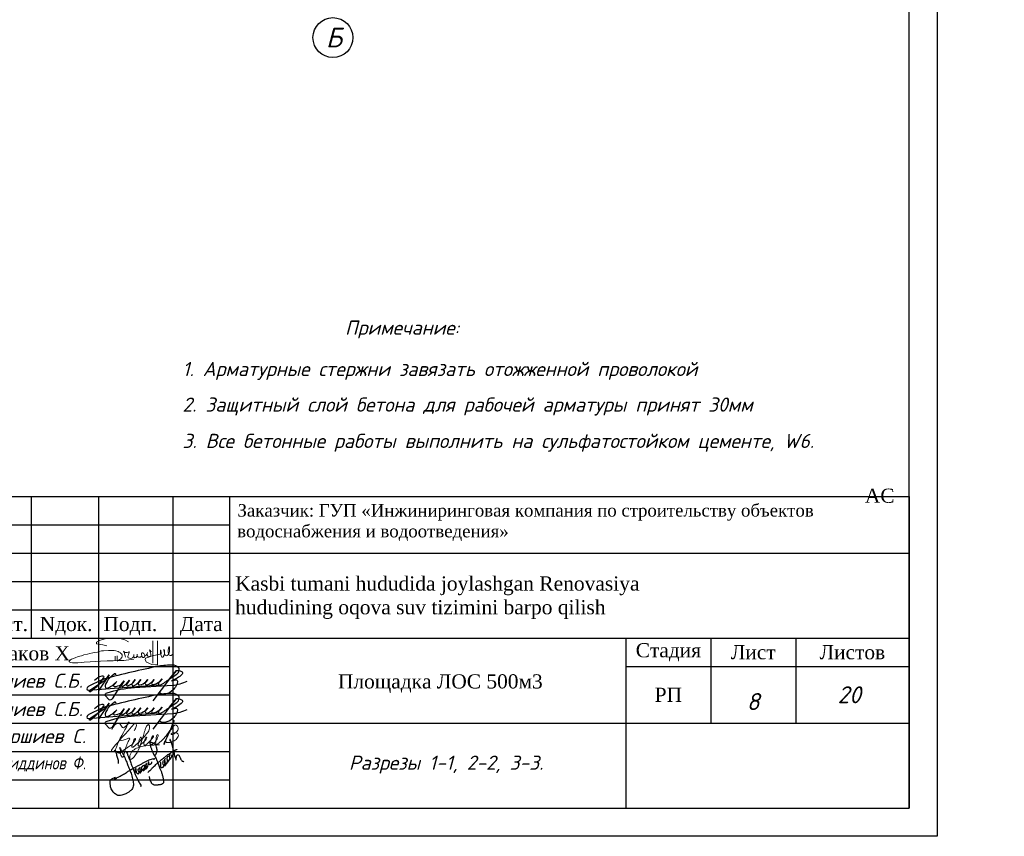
# Model space of a CAD drawing. Extents: x -119078 to 1619993, y 264752 to 340742.
# Tile 104 of 220: x 590648 to 608035, y 297220 to 311642. Entities that reach past the tile are written whole.
import ezdxf
from ezdxf.enums import TextEntityAlignment as Align

# ---------------------------------------------------------------- set-up
doc = ezdxf.new("R2010")
doc.units = 0
doc.header["$MEASUREMENT"] = 0
doc.linetypes.add('CONTI', pattern=[0])
doc.layers.get('0').update_dxf_attribs({"color": 250, "linetype": 'CONTI'})
for name, color, linetype in [('BC-Form$1$SHEET-TEXT', 7, 'Continuous'), ('PDF _Геометрия', 250, 'Continuous'), ('PDF _Текст', 7, 'Continuous'), ('SHTAMP', 250, 'Continuous')]:
    doc.layers.add(name, color=color, linetype=linetype)
doc.layers.add('Графа', color=7, linetype='Continuous', lineweight=30)
doc.layers.add('НАДПИСИ', color=7, linetype='Continuous', lineweight=13)
doc.layers.add('ПОДПИСИ', color=7, linetype='Continuous', lineweight=25, true_color=0xffffff)
doc.styles.add('ICOCPEUR', font='isocpeui.ttf')
doc.styles.add('ISO', font='times.ttf')
doc.styles.add('PDF ISOCPEUR Italic', font='isocpeui.ttf')
doc.styles.add('style2', font='times.ttf', dxfattribs={"height": 350})
doc.styles.add('ГОСТ 250', font='isocpeui.ttf', dxfattribs={"height": 250})
doc.styles.add('ГОСТ 300', font='isocpeui.ttf', dxfattribs={"height": 250})
doc.styles.add('ГОСТ 350', font='isocpeui.ttf', dxfattribs={"height": 350})

# ---------------------------------------------------------------- blocks, each defined once
blk = doc.blocks.new('подпис')
at = {"layer": 'ПОДПИСИ', "color": 5, "lineweight": 25}
for points in [[(11455381.02076253, 532518.8265893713), (11455520.01904331, 532605.2702562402, 0.1790300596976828), (11455562.38426757, 532677.7809668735, 0.2639526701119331), (11455545.66076253, 532730.5065893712, 0.1902036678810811), (11455439.45901756, 532772.4229382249, 0.04243607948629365), (11455181.10076253, 532752.0665893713, 0.01389890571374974), (11454173.66076253, 532516.8665893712), (11454115.122983, 532492.9723789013), (11453881.62076253, 532379.6665893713, 0.2217818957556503), (11453846.71110048, 532334.3072421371, 0.2704920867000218), (11453871.59758817, 532304.8980453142), (11455179.16571194, 532409.5663401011)], [(11453991.38076253, 532491.3865893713, -0.1634131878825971), (11454128.58076253, 532575.6665893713, -0.667805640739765), (11454157.77631411, 532540.4816576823, -0.07943418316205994), (11453916.90076253, 532275.7865893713, -0.8665421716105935), (11453897.75835008, 532296.8279901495), (11453922.78076253, 532318.9065893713), (11454157.98076253, 532477.6665893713), (11454199.402983, 532506.6923789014), (11454263.82076253, 532591.3465893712), (11454071.74076253, 532309.1065893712)], [(11454383.13191177, 532593.1715958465, 0.6195339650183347), (11454359.7346624, 532609.2129194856), (11454272.62677659, 532534.0152307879, 0.1142519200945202), (11454185.42076253, 532395.3465893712, 0.2155377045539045), (11454192.20979691, 532352.8259456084, 0.2402728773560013), (11454244.70532085, 532349.124356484, 0.088579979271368), (11454402.98076253, 532469.8265893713), (11454351.11930181, 532410.1073315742), (11454341.92672384, 532399.5219387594, 0.5390945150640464), (11454362.38253118, 532374.4334744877, 0.1119156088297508), (11454481.38076253, 532411.0265893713), (11454538.22076253, 532483.5465893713), (11454481.38076253, 532411.0265893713), (11454316.88571881, 532145.5914051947, -0.3584232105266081), (11454263.82076253, 532124.8665893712), (11454185.42076253, 532207.1865893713, -0.4021260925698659), (11454220.70076253, 532260.1065893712, -0.05884634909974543), (11454732.26076253, 532356.1465893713), (11455437.86076253, 532399.2665893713, 0.09127989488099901), (11455712.26076253, 532475.7065893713)], [(11454538.22076253, 532483.5465893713), (11454488.44919385, 532397.7542070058, 0.6452880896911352), (11454509.57958188, 532375.5303088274, 0.1289702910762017), (11454636.22076253, 532493.3465893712), (11454593.66471792, 532430.2462473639), (11454582.42349859, 532413.578232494, 0.6938576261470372), (11454605.04768595, 532386.9903729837, 0.1002803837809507), (11454700.90076253, 532446.3065893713), (11454745.98076253, 532507.0665893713), (11454700.90076253, 532446.3065893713), (11454684.07896387, 532423.6337303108, 0.6318076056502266), (11454708.26387874, 532389.2855289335, 0.1426768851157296), (11454804.78076253, 532452.1865893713), (11454847.90076253, 532505.1065893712), (11454804.78076253, 532452.1865893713, 0.2019410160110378), (11454796.94076253, 532428.6665893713, 0.5360950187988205), (11454830.26112056, 532405.1456650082, 0.09716650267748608), (11454943.94076253, 532461.9865893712), (11454981.18076253, 532503.1465893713), (11454943.94076253, 532461.9865893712, 0.1970871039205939), (11454931.50490046, 532430.8969341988, 0.4881573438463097), (11454969.61588562, 532408.5758270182, 0.09308930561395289), (11455063.50076253, 532465.9065893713), (11455098.78076253, 532503.1465893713), (11455063.50076253, 532465.9065893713, 0.2268041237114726), (11455047.82076253, 532430.6265893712, 0.3554158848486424), (11455072.65359272, 532410.4224256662, 0.1279368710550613), (11455200.70076253, 532467.8665893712), (11455245.78076253, 532516.8665893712), (11455200.70076253, 532467.8665893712, 0.1962325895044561), (11455176.61503475, 532419.8081579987, 0.5294087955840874), (11455206.4873876, 532399.5025652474, 0.06123247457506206), (11455381.02076253, 532518.8265893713), (11455512.34076253, 532675.6265893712), (11455381.02076253, 532518.8265893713), (11455075.26076253, 532109.1865893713)], [(11455512.34076253, 532675.6265893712, -0.1430989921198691), (11455604.46076253, 532656.0265893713, -0.4709364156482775), (11455617.20360619, 532603.8353161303, -0.1267238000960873), (11455422.18076253, 532481.5865893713), (11455496.66076253, 532497.2665893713, -0.5178320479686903), (11455533.44071973, 532462.0553827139, -0.1764750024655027), (11455420.31685878, 532289.3910754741, -0.1730786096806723), (11455270.70117688, 532232.9431715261, -0.1633059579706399), (11455188.27827521, 532260.6010775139)]]:
    blk.add_lwpolyline(points, format="xyb", dxfattribs=at)
blk.add_lwpolyline([(11454115.122983, 532492.9723789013), (11454173.66076253, 532516.8665893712)], dxfattribs=at)
blk = doc.blocks.new('A$C6E532752')
at = {"color": 5, "lineweight": 25}
for points in [[(2046.206071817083, 1804.097365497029), (2069.547857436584, 1871.953801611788), (2101.376143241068, 1944.051351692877), (2114.107457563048, 2003.425559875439), (2114.107457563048, 2056.438790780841), (2099.25530021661, 2124.295226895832), (2073.789543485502, 2221.839460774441), (2014.377786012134, 2300.299375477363), (1903.424538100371, 2359.967700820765), (1855.492860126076, 2375.934655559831), (1800.904612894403, 2377.265119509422), (1790.253476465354, 2367.951871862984), (1791.582913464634, 2336.01796238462), (1799.57204780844, 2288.117098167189), (1807.561182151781, 2236.22345475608), (1818.21231858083, 2190.984905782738), (1846.174288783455, 2131.108478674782), (1864.814559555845, 2060.586952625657), (1890.11139958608, 2014.017939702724), (1957.493522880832, 1857.665534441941), (2008.612721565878, 1770.394591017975), (2053.344366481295, 1685.251834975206), (2112.981346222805, 1540.50873349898), (2153.45253656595, 1434.079941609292), (2221.707396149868, 1250.395450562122), (2279.217276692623, 1118.424248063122), (2326.076020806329, 992.838995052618), (2364.495186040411, 847.3897349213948), (2392.18501266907, 704.7762081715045), (2398.575694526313, 623.8898268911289), (2394.315239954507, 570.6754309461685), (2362.364958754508, 528.1047465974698), (2328.284450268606, 504.6905233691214), (2294.207069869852, 489.7904370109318), (2253.735879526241, 483.4044875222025), (2187.708217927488, 477.0185380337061), (2145.106800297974, 466.3762137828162), (2062.037320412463, 466.3762137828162), (2017.308803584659, 466.3762137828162), (1987.488749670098, 466.3762137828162), (1944.890460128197, 487.6608622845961), (1912.940178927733, 508.9468981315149), (1883.120125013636, 532.3611213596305), (1855.430298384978, 574.933193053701), (1823.480017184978, 638.7899132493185), (1801.789861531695, 681.5048814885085), (1783.011954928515, 738.8327556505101), (1780.881727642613, 757.9906041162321), (1778.751500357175, 800.5612884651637), (1777.106126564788, 847.8877918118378)], [(2742.715320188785, 2429.273912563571), (2708.79121605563, 2488.231917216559), (2682.243141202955, 2516.236865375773), (2685.192927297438, 2488.231917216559), (2725.016603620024, 2429.273912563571), (2736.815747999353, 2401.270351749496), (2758.937579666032, 2329.046553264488), (2784.012325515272, 2236.190158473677), (2801.711042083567, 2186.076478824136), (2816.459972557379, 2124.170365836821), (2835.632018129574, 2047.526485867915), (2868.082793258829, 1947.2991265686), (2878.40548054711, 1889.815869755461), (2884.305052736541, 1839.70219010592), (2893.154411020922, 1773.375995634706), (2934.451416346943, 1684.939682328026), (2949.200346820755, 1649.565157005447), (2956.576376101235, 1618.613487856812), (2962.475948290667, 1587.660431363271), (2966.899063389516, 1625.983065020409), (2966.899063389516, 1656.934734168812), (2971.325306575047, 1687.887790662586), (2987.547566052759, 1767.479778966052), (3018.521884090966, 1820.54156694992), (3030.321028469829, 1830.859252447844), (3087.843421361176, 1813.171989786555), (3105.542137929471, 1777.797464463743), (3118.814611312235, 1748.319155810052), (3152.73871544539, 1695.25736782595), (3166.011188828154, 1642.195579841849), (3207.308194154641, 1584.712323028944), (3241.232298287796, 1543.442968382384), (3278.103060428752, 1531.651922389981), (3307.604049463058, 1534.59864337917)], [(384.9447256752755, 1433.355747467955), (380.4371522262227, 1569.275334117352), (320.9159117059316, 1748.782529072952), (257.8943417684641, 1943.563006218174), (210.2629601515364, 2040.162458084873), (245.4476833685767, 2007.407240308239), (286.797866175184, 1974.50357660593), (353.4136081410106, 1930.885446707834), (398.5925695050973, 1917.876311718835), (436.1139737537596, 1916.346070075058), (474.3986312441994, 1940.834098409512), (484.3553323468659, 1982.15478482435), (467.2665927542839, 2067.42378927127), (447.6659992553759, 2120.062437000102), (426.8423237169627, 2156.786849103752), (466.0403826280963, 2093.131293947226), (506.4646516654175, 2007.440536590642), (555.4630073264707, 1921.751166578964), (602.0120708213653, 1822.594837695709), (711.4200437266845, 1592.3399463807), (748.6536639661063, 1490.507428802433), (825.079086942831, 1290.758868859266), (868.1903827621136, 1186.968807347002), (942.7295692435, 996.3323300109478), (981.9213719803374, 874.9174363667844), (1013.277316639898, 753.5011553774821), (1032.871653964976, 630.1273304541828), (1048.549626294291, 522.4207937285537), (1042.653182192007, 416.0044879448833), (1007.380872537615, 308.2965638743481), (928.9972670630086, 226.0478097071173), (815.3382238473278, 135.966105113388), (703.6404912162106, 81.13267743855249), (535.1148010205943, 12.59228019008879), (401.8614204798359, 0.8414672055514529), (313.6806463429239, 18.46629933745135), (227.4580547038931, 71.34079573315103), (137.3159699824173, 159.4649563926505), (35.41540601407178, 347.4640906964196), (11.90157560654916, 492.3792229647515), (7.982082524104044, 660.7932065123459), (74.6072087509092, 750.8762984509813), (213.738264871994, 813.5426765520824), (217.1603921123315, 816.5337925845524), (215.9310538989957, 774.7538949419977), (182.72953787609, 707.170765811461), (202.4052054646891, 721.9154695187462), (286.0189724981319, 778.440070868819), (362.2535821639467, 822.6769566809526), (423.7330051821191, 853.3969391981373), (562.67950416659, 928.3538075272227), (731.611845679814, 1029.086160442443), (844.8955184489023, 1104.559121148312), (993.6704669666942, 1191.516524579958), (1118.065104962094, 1256.632954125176), (1274.050294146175, 1345.427202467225), (1396.471109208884, 1406.596635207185), (1522.839570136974, 1481.578475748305), (1750.173297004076, 1594.364082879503), (1859.184002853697, 1631.997206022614), (1961.954175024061, 1660.028513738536), (1990.666886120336, 1660.028513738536), (2000.420261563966, 1660.124240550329), (1991.020359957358, 1645.251901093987), (1976.91894350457, 1626.464473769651), (1958.119140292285, 1607.675659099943)], [(794.7804357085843, 1929.900431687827), (766.0395718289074, 1944.260840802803), (746.8800386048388, 1957.823526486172), (731.7119444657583, 1968.993041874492), (756.4613692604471, 1918.732303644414), (777.2162268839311, 1862.088390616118), (824.318961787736, 1731.250649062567), (861.039575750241, 1649.877309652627), (906.7722085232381, 1551.504830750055), (928.4811326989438, 1464.719458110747), (970.625849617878, 1361.34282543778), (998.7223275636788, 1298.80685777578), (1019.154992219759, 1250.309435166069), (1060.086011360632, 1147.851224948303), (1085.626842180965, 1069.99896739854), (1109.891413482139, 993.4244546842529), (1161.07317390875, 879.343067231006), (1222.374295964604, 765.7569619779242), (1251.747033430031, 693.0101343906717), (1282.396030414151, 624.0937666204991), (1324.575156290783, 550.9806799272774), (1376.936205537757, 469.3007372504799), (1387.149409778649, 436.922877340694), (1385.547829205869, 415.3011039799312), (1368.718720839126, 405.6909644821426), (1364.711641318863, 408.8943443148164)], [(1706.752320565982, 1035.527603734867), (1747.010800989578, 1085.469252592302), (1819.194537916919, 1143.732197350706), (1891.378274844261, 1238.063339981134), (1978.830204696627, 1312.974425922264), (2059.344037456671, 1390.658814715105), (2164.841901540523, 1487.764647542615), (2228.695542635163, 1541.866944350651), (2392.679250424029, 1676.708563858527), (2462.088374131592, 1723.874135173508), (2559.259270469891, 1807.107904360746), (2641.158845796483, 1859.822856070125), (2721.67267855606, 1912.537807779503), (2859.249075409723, 2009.382819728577), (2948.427709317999, 2051.158555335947), (2988.836337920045, 2062.297549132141), (2996.09037180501, 2054.603333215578)], [(2396.720738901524, 1571.303632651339), (2369.888008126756, 1531.973786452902), (2367.204109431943, 1503.370892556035), (2362.730944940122, 1468.511072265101), (2364.520210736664, 1422.924299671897), (2379.725841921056, 1396.109693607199), (2400.299270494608, 1370.187150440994), (2431.398803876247, 1345.60395172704), (2460.224034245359, 1344.265994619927), (2479.902829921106, 1343.372544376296), (2493.31919530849, 1364.823674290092), (2508.524826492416, 1391.639667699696), (2559.509517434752, 1447.058555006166), (2580.145507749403, 1567.162407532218), (2580.145507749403, 1600.253362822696), (2569.27227713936, 1620.793007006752), (2560.820185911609, 1642.187255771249), (2559.131018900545, 1670.899749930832), (2569.27227713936, 1697.923845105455), (2582.228813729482, 1730.014524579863), (2598.013141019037, 1762.173183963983), (2617.729473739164, 1772.306352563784)], [(2574.439897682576, 1490.590253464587), (2602.630197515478, 1514.841461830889), (2618.361347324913, 1528.061473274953), (2634.092497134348, 1554.502883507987), (2640.886702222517, 1569.151860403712), (2659.855822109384, 1603.655766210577), (2699.898064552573, 1635.589042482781), (2712.479230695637, 1645.877593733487), (2727.922596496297, 1665.883110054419), (2741.651770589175, 1684.746841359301), (2773.010843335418, 1745.149072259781), (2779.326451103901, 1787.033020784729), (2781.62246700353, 1808.263562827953), (2782.194906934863, 1823.180297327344), (2775.306859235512, 1789.902050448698), (2777.60287513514, 1775.558289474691), (2793.678114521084, 1754.902108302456), (2801.141730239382, 1748.591075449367), (2814.92408181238, 1745.722045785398), (2841.906960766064, 1748.591075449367)], [(2581.894117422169, 1587.58870016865), (2613.544093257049, 1576.288363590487), (2640.120320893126, 1580.243684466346), (2650.302244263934, 1592.112421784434), (2661.610278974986, 1605.675107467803), (2679.143206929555, 1630.540493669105), (2687.057267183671, 1672.92666111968), (2683.10023705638, 1709.094747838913), (2674.61686495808, 1730.56946261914), (2671.78907425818, 1756.000885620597), (2669.530595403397, 1791.691725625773), (2677.447783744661, 1808.080433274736), (2687.626579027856, 1818.252447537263), (2704.027139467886, 1819.947783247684), (2712.510511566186, 1817.687798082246)], [(1178.186938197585, 1041.131090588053), (1183.880056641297, 1072.840250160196), (1175.743902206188, 1086.660982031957), (1165.981142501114, 1109.427315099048), (1170.864086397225, 1133.81822927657), (1174.930599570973, 1159.0235150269), (1176.560332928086, 1187.47935034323), (1170.050783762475, 1192.358643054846), (1154.591777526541, 1193.984611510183), (1138.319468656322, 1180.975476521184), (1125.303498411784, 1161.462467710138), (1119.607251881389, 1141.949458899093), (1126.930103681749, 1111.866267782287), (1137.506166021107, 1084.222029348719), (1154.591777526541, 1051.699885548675), (1189.576303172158, 1015.112820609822), (1234.323588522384, 985.0296294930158), (1242.459742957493, 980.1517241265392), (1267.681508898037, 978.5257556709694), (1299.409695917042, 1006.982978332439), (1323.004856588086, 1037.877766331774), (1339.27716545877, 1067.147973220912), (1359.747367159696, 1125.825734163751), (1356.481644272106, 1168.264620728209), (1352.39636257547, 1190.2998229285), (1349.130639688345, 1210.703507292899), (1349.130639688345, 1234.37161467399), (1349.130639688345, 1252.326634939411), (1349.130639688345, 1274.363224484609), (1336.0646200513, 1239.268942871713), (1332.795769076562, 1222.945440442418), (1331.162907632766, 1213.967930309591), (1302.581576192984, 1209.071989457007), (1299.312725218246, 1204.17466125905), (1291.964848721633, 1181.322312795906), (1255.212953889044, 1175.609225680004), (1246.229087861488, 1151.125359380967), (1261.747527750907, 1109.502231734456), (1274.813547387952, 1085.018365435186), (1289.512428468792, 1051.556989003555), (1310.745883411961, 1034.41772765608), (1336.0646200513, 1025.440217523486), (1363.013090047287, 1023.807312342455), (1376.082237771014, 1036.866391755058), (1388.331826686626, 1049.924083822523), (1399.764984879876, 1067.879104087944), (1415.280296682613, 1090.731452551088), (1431.61516729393, 1156.02268757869), (1431.61516729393, 1173.977707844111), (1429.982305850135, 1222.129681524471), (1430.798736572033, 1266.201473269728), (1434.064459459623, 1281.707829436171), (1437.333310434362, 1297.214185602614), (1451.290834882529, 1311.666159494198), (1473.4251788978, 1314.123147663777), (1479.162090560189, 1328.869238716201), (1484.082571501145, 1345.25378432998), (1525.889455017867, 1340.338420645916), (1526.709013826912, 1343.615329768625), (1545.565122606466, 1371.470444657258), (1545.565122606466, 1380.481251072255), (1542.286887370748, 1322.31542047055), (1532.449053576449, 1233.837486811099), (1507.856033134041, 1193.694656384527), (1490.639041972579, 1173.214668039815), (1470.143815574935, 1154.371746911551), (1447.189912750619, 1141.264110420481), (1418.499098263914, 1133.8903712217), (1395.545195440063, 1131.433383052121), (1372.591292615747, 1136.348746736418), (1360.294782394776, 1149.456383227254)], [(1431.63023398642, 1173.11633534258), (1448.009471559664, 1156.830122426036), (1470.143815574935, 1132.251916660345), (1479.981649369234, 1124.879564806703), (1492.278159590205, 1119.144280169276), (1505.394228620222, 1118.325746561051), (1513.592944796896, 1124.879564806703), (1520.972102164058, 1130.613462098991), (1537.366406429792, 1144.54101954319), (1550.482475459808, 1156.010201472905), (1574.25593709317, 1180.58701989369), (1593.931604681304, 1206.803680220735), (1602.949879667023, 1225.645214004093), (1607.04767371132, 1238.752850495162), (1609.506350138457, 1252.680407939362), (1617.705066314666, 1282.172590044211), (1622.622419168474, 1317.400056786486), (1625.903782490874, 1344.435250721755), (1633.279811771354, 1391.131899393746), (1630.821135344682, 1422.262536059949), (1630.821135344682, 1442.7439117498), (1617.705066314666, 1418.985626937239), (1610.325908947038, 1398.504251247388), (1600.491203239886, 1381.301172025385), (1602.949879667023, 1340.338420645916), (1617.705066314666, 1316.581523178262), (1634.922057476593, 1296.918681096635), (1651.316361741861, 1291.184783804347), (1665.251989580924, 1290.364862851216), (1717.735034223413, 1369.107795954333), (1718.554593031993, 1380.576977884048), (1720.193710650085, 1402.696808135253), (1731.67066206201, 1431.370456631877), (1740.688937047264, 1451.031911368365), (1743.970300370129, 1470.693366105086), (1744.789859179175, 1490.354820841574), (1738.230260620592, 1507.559287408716), (1729.211985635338, 1509.197741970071), (1727.572868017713, 1503.462457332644), (1719.374151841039, 1486.259378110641), (1712.817681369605, 1470.693366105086), (1704.618965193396, 1444.478093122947), (1704.618965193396, 1428.093547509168), (1716.095916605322, 1412.527535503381), (1732.493348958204, 1404.335262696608), (1746.428976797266, 1399.419899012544), (1762.823281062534, 1396.142989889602), (1784.95762507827, 1398.599978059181), (1798.893252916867, 1408.430705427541), (1821.847155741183, 1416.622978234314), (1834.9632247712, 1425.635171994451), (1857.09756878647, 1434.647365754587), (1868.574520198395, 1444.478093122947), (1877.592795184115, 1455.127354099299), (1880.871030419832, 1470.693366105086), (1880.871030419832, 1480.524093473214), (1877.592795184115, 1493.631729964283), (1875.134118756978, 1503.462457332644)], [(2278.707398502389, 1501.604802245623), (2264.61536631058, 1460.76136254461), (2268.841411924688, 1419.916535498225), (2261.796959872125, 1363.580613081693), (2264.61536631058, 1307.243303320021), (2278.707398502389, 1264.990320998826), (2318.16821672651, 1252.315536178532), (2344.947770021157, 1253.723691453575), (2408.366607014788, 1314.285467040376), (2443.601379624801, 1367.805078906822), (2453.467366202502, 1397.381889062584), (2474.606978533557, 1467.802138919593), (2471.788572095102, 1514.280974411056), (2466.151759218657, 1559.350267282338), (2460.514946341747, 1587.517534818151), (2460.514946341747, 1626.95420658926), (2468.970165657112, 1643.854844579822), (2485.880604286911, 1657.939172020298), (2454.349486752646, 1623.496942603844), (2449.926371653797, 1577.542523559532), (2446.388505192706, 1520.098112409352), (2450.81162029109, 1481.213603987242), (2482.646162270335, 1457.352655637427), (2515.365952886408, 1453.817700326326), (2550.556932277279, 1457.118194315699), (2569.422425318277, 1493.16280732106), (2573.864308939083, 1512.016827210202), (2589.401517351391, 1561.370241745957), (2589.723710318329, 1562.176289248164)], [(1530.306610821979, 1229.293488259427), (1542.302527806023, 1211.813383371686), (1557.057714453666, 1204.441031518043), (1585.428251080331, 1194.20264315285), (1591.067052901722, 1202.197102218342), (1608.705559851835, 1199.525667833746), (1619.362952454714, 1205.259565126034), (1644.775531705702, 1223.283952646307), (1669.368552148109, 1249.499225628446), (1675.928150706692, 1260.148486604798), (1684.943297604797, 1281.449783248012), (1698.13667327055, 1313.373595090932), (1704.257351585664, 1323.816470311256), (1703.799406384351, 1324.04960184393)]]:
    blk.add_spline(points, degree=3, dxfattribs=at)
blk = doc.blocks.new('A$C194E077B')
at = {"color": 5, "lineweight": 20}
for points in [[(-162.2544096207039, 199.7434229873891), (-240.4484645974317, 220.6954568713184), (-363.7708476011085, 241.0990534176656), (-363.7708476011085, 276.1616470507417), (-310.3631611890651, 306.9965891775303), (-248.3861532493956, 323.603278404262), (-145.3415479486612, 351.2139971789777), (-37.20661012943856, 351.2139971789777), (76.14627316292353, 351.2139971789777), (194.5864970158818, 319.4780348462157), (265.6846752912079, 278.4294824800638)], [(835.2751156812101, 300.1175734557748), (835.2751156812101, -170.9497752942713), (798.7631466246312, -176.9175655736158), (728.5535804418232, -165.4817502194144), (620.1258657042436, -121.4862891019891), (592.9732395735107, -75.04949680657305), (601.8662064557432, -42.03351798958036), (665.1668836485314, -20.08791127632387), (729.7600514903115, 6.524556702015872), (797.6828921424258, 16.8188391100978), (885.2531333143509, 35.54044824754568), (885.2531333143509, 35.54044824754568), (904.7859178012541, 45.17574729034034)], [(747.6666440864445, 298.6816550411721), (746.2527769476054, -137.625113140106)], [(42.05177246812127, -99.20019937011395), (83.06963820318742, -75.51852354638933), (95.62863474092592, -68.2675835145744), (110.4253241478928, -53.47089410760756), (122.3907353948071, -41.50548286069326), (130.8750715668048, -26.81018154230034), (136.7864069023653, -4.748777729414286), (136.7864069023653, 21.53364607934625), (124.8524340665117, 42.20389336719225), (109.6659834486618, 57.39034398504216), (99.92591582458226, 67.1304116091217), (80.30695065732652, 78.45742642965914), (58.30450778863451, 91.16054274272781), (13.0961304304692, 103.2740909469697), (-18.90538802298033, 111.8488719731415), (-86.595019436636, 111.8488719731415), (-126.6805462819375, 111.8488719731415), (-230.8532248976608, 105.0649502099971), (-248.8390005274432, 100.2456761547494), (-271.038254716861, 100.2456761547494), (-316.8142624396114, 87.98003185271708), (-347.8845914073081, 79.65476229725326), (-409.2683891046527, 69.94344542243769), (-436.2532585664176, 65.67426319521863), (-496.8529337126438, 49.43662917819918), (-542.8993285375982, 37.09853487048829), (-616.9775303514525, 24.26447264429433), (-665.3555747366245, 4.769887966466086), (-728.1785342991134, -12.06347331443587), (-786.7814659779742, -36.63670061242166), (-841.0117928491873, -57.69081082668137), (-858.5049702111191, -64.48227430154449), (-880.3153924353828, -77.07452744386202), (-894.0726033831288, -90.83173839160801), (-904.4079418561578, -101.167076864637), (-904.4079418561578, -112.2755301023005), (-893.9757900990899, -122.7076818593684), (-871.1194254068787, -130.2353718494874), (-840.4398756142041, -134.081221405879), (-808.3811494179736, -134.2097729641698), (-760.2624158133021, -134.2097729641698), (-736.7498630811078, -134.2097729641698), (-653.585880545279, -127.3688624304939), (-611.7686853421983, -123.9290597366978), (-490.563826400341, -116.1595425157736), (-388.5334769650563, -108.7773857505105), (-287.3057848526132, -101.6620965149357), (-158.1883137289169, -96.81179389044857), (-38.8776144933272, -96.81179389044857), (84.74035741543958, -89.47234771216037), (174.1118179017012, -89.47234771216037), (221.6060949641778, -81.85631366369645), (269.1003720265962, -75.20553888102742), (318.1073958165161, -67.04295659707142), (369.2320238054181, -63.11284620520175), (369.2320238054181, -63.11284620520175)], [(0, 0), (0, -92.172981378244)], [(41.15087875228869, 2.42133409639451), (41.23947148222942, -97.7932527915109)], [(203.088096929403, -24.0591691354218), (196.4213109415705, 0.8216148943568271), (190.8937137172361, 21.45088857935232), (184.7601887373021, 44.34151543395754), (184.7601887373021, 65.27444187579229), (175.5787288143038, 81.17719695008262), (168.5294168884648, 93.38696336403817), (188.5064732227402, 73.40990702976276), (200.4919787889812, 70.19840049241), (219.7813791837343, 70.19840049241), (241.5791639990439, 70.19840049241), (258.7997285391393, 74.8126368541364), (272.1971487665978, 78.4024647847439), (279.1524812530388, 90.44945403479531), (279.1524812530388, 70.04889638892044), (274.1359315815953, 51.32687813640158), (262.4684565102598, 26.24771665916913), (251.8804355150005, -0.2958822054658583), (251.8804355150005, -16.47008694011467), (261.2771289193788, -32.74563733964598), (282.259291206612, -44.85969438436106), (302.7043217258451, -50.33792380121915), (328.7434857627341, -43.36075082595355), (346.7897109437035, -32.94175785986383), (360.7508457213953, -18.98062308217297), (368.155257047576, -6.155806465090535), (370.6627580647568, 33.08915586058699), (368.155257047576, -6.155806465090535), (372.2777313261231, -21.54108992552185), (382.0610925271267, -27.18951614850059), (392.163115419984, -33.02192178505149), (406.2885427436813, -29.23702494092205), (418.3444147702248, -26.00666376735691), (432.7706854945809, -11.58039304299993), (437.5745841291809, -3.259796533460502), (437.5745841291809, 38.88784123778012), (437.5745841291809, -3.259796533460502), (452.5390460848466, -18.2242584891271), (463.8060653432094, -24.72927509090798), (477.4434255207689, -24.72927509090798), (504.2163590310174, -20.03774645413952), (520.7946595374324, -3.459445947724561), (527.8734682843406, 8.801410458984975), (524.1269463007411, 22.78362085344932), (521.7185289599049, 40.9794443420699), (521.7185289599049, 47.73200879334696), (525.9580116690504, 54.5381206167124), (534.7997369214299, 63.37984586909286), (549.1751194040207, 63.37984586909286), (568.560710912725, 48.85369395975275), (579.0630990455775, 24.73178537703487), (585.3898042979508, 1.120199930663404), (580.3427368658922, -17.71571215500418), (565.4721935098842, -26.30122436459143), (548.660719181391, -26.30122436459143), (530.5041369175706, -8.144642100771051), (527.8734682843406, 8.801410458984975)], [(592.8985166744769, 1.864389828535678), (614.8021364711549, 19.86218934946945), (620.7994601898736, 30.24985873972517), (635.0700924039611, 44.52049095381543), (637.1924162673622, 69.8023532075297), (635.0700924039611, 44.52049095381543), (635.0700924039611, 19.37587776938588), (645.8683202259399, 0.672798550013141), (664.0536994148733, -9.826535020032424), (679.5393743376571, -9.826535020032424), (701.1637827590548, 0.2518442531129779), (704.6022413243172, 13.08434631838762), (704.6022413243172, 34.95036695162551), (698.5661520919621, 65.94750181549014), (686.3942246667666, 94.19598949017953), (679.7147308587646, 121.9397105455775)], [(681.6744153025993, 122.8952947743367), (690.7926054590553, 107.1021261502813), (705.0528414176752, 87.22385435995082), (717.383672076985, 87.22385435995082)], [(898.0572597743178, 116.2493360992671), (898.0572597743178, 60.11319226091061), (905.7786058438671, 31.29673642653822), (917.1929428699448, -11.30214928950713)], [(909.9510945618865, 54.70704719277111), (903.4646544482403, 116.2431989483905)], [(951.5736010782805, -13.16716199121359), (967.4217099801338, 14.28256783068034), (977.8299313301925, 53.12657872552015), (977.8299313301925, 112.2285032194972), (972.6938103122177, 131.3967678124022)], [(962.3765172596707, 113.5266920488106), (966.7742989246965, 97.11394743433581), (977.8299313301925, 53.12657872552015), (986.705751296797, 20.00156765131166), (1013.03803035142, 4.798619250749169), (1031.839896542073, 9.836564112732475), (1060.60747799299, 38.6041455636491), (1075.853176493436, 95.50186696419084), (1075.853176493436, 122.5859678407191), (1073.676376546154, 180.1113364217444)], [(1063.925040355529, 182.080066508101), (1055.681247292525, 151.3138119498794), (1045.44982268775, 113.1296154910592), (1045.44982268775, 80.16596012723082), (1054.694882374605, 45.66292765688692), (1069.736477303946, 19.61012101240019), (1087.975179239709, 9.080001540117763), (1109.252766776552, 9.080001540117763), (1131.614045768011, 31.44128053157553), (1138.474853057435, 57.04616191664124), (1138.474853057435, 93.35557849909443)]]:
    blk.add_lwpolyline(points, dxfattribs=at)
for centre, radius, start, end in [((680.8262248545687, 122.1475150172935), 1.130752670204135, 41.39997294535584, 190.5897412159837), ((900.7601133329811, 115.5028211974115), 2.804050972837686, 15.30983531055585, 164.5601084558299), ((899.2257711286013, 54.35408662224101), 10.73112966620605, 301.2070641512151, 10.14962501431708), ((978.7416052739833, 116.0060813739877), 16.55184210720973, 111.9119975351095, 188.6150681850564), ((1068.241640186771, 178.3265749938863), 5.720291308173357, 18.18012315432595, 138.9914690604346), ((934.8374322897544, -3.86241744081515), 19.14882808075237, 202.8625354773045, 330.9274189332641)]:
    blk.add_arc(centre, radius, start, end, dxfattribs=at)
blk = doc.blocks.new('ПЛДПИС')
at = {"color": 0, "linetype": 'ByBlock', "lineweight": 9}
for points in [[(1768166.622939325, 34601.31946445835), (1768273.62699845, 34709.74903991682), (1768312.465476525, 34692.99817348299), (1768357.246930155, 34634.29305133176), (1768439.246050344, 34683.11757885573), (1768465.416492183, 34729.61629575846), (1768458.364654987, 34729.66768884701), (1768451.992512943, 34715.79374189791), (1768444.483188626, 34692.82212481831), (1768247.755159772, 34290.51834176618), (1768238.529169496, 34262.47630444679), (1768224.403710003, 34235.83281521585), (1768215.062258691, 34223.76418718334), (1768174.938859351, 34212.81532431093), (1768275.898370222, 34380.0365296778), (1768300.106936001, 34411.55562595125), (1768455.696627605, 34579.24271677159), (1768495.193346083, 34626.84841690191), (1768529.199184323, 34664.38879577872), (1768566.591960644, 34702.48480578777), (1768591.767899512, 34709.36195154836), (1768597.872084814, 34695.26931060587), (1768595.82428532, 34655.09085011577), (1768563.116134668, 34579.2007539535)], [(1768291.063409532, 34399.50027035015), (1768434.172300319, 34436.96983485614), (1768461.991874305, 34447.1697227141), (1768479.223889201, 34445.56232186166), (1768464.05928039, 34405.14767185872), (1768449.816181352, 34379.42925822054), (1768442.692453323, 34361.74784884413), (1768432.383743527, 34337.08900760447), (1768424.475751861, 34313.52254286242), (1768403.074068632, 34251.29972782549), (1768390.138075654, 34195.46387086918), (1768376.877484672, 34148.31453933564), (1768362.529817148, 34113.01842225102), (1768319.857161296, 34171.47751365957), (1768389.752479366, 34246.48080567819), (1768422.493307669, 34268.90787471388), (1768476.568285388, 34304.20399179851), (1768516.753082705, 34328.4035756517), (1768535.154957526, 34344.95543055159), (1768555.027326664, 34375.48292510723), (1768567.540688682, 34396.0806188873), (1768581.524545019, 34423.66667923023), (1768583.857729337, 34440.03483117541), (1768567.28362449, 34434.74243653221), (1768560.223073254, 34422.36326302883), (1768555.036040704, 34410.69593847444), (1768547.685747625, 34390.67340989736), (1768536.573167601, 34364.04741618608), (1768531.037573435, 34347.45510289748), (1768523.580533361, 34323.87879692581), (1768520.694007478, 34309.03056823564), (1768518.820488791, 34299.94930015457), (1768519.108052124, 34288.70514847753), (1768544.350448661, 34291.73187334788), (1768563.59976391, 34304.25866529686), (1768592.894189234, 34331.00166029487), (1768637.287868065, 34368.34365968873), (1768668.33599402, 34403.61134655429), (1768685.679112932, 34438.28090534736), (1768685.561473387, 34456.86224050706), (1768678.485672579, 34464.36672489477), (1768654.352137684, 34428.35219804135), (1768645.799307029, 34402.01816081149), (1768637.017732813, 34371.29602860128), (1768632.62585645, 34343.11512059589), (1768631.702168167, 34323.24895822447), (1768635.168177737, 34310.31320850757), (1768651.578894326, 34308.003799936), (1768663.364633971, 34316.55036120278), (1768696.183888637, 34351.19914406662), (1768731.778565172, 34384.23177831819), (1768761.822397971, 34414.72318836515), (1768778.46403663, 34443.59735632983), (1768780.082669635, 34461.61555445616), (1768774.767104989, 34465.77292727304), (1768760.436865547, 34450.29595335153), (1768750.729424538, 34420.03635893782), (1768739.867373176, 34379.61186770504), (1768733.721796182, 34358.56585123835), (1768731.552000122, 34346.71154331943), (1768735.601850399, 34332.54563988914), (1768747.605441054, 34323.0051144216), (1768768.279501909, 34330.20561415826), (1768801.137969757, 34358.41932626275), (1768824.739948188, 34380.39041832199), (1768868.667425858, 34427.64909685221), (1768892.51993295, 34460.51552366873), (1768899.698123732, 34484.58607806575), (1768891.888165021, 34487.25523825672), (1768873.344687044, 34465.24806168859), (1768857.999261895, 34431.27066938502), (1768849.65774672, 34405.33793563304), (1768845.026234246, 34385.65766315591), (1768845.026234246, 34356.94642221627), (1768849.890847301, 34342.35953284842), (1768866.569520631, 34333.79219565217), (1768879.605725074, 34338.52473367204), (1768914.816983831, 34364.45528048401), (1768944.466506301, 34396.31243452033), (1768964.480478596, 34438.17155835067), (1768983.013064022, 34481.51124051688), (1768980.418458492, 34510.77577726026), (1768959.291267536, 34501.88477295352), (1768953.479002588, 34480.33794724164), (1768949.074055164, 34443.72638578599), (1768943.974163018, 34408.50353118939), (1768940.828394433, 34371.12654075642), (1768941.571266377, 34347.03958430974), (1768943.832559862, 34343.58968656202), (1768953.770922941, 34339.01023433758), (1768978.619009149, 34346.90071362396), (1769007.41455566, 34369.64598242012), (1769056.191396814, 34414.19832278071), (1769100.757177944, 34462.82055836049), (1769167.707150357, 34549.08221716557), (1769212.183612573, 34624.31404440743), (1769245.44292628, 34695.54267809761), (1769263.258781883, 34730.56433422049), (1769264.561530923, 34761.08417448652), (1769252.011134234, 34754.11658385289), (1769242.482331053, 34731.58563517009), (1769240.661096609, 34724.39825707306), (1769233.204056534, 34693.13048334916), (1769220.660195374, 34653.1838384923), (1769196.485268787, 34589.24208866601), (1769165.59181705, 34513.65597715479), (1769143.647684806, 34458.63584879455), (1769120.958502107, 34409.19351073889), (1769110.793573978, 34381.75834925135), (1769098.927229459, 34350.36482648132), (1769096.12784398, 34345.21239599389), (1769092.396056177, 34342.48309495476), (1769085.383432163, 34338.66032394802), (1769086.660039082, 34355.31387155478), (1769093.76198201, 34372.51306067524), (1769100.772427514, 34388.80138931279), (1769126.396063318, 34444.7750234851), (1769163.319631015, 34517.98611822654), (1769185.71689336, 34556.4040920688), (1769203.236471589, 34585.35370946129), (1769231.968841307, 34624.57538372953), (1769258.036893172, 34660.50461992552), (1769291.657839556, 34681.03998591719), (1769309.214452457, 34674.31951949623), (1769332.376371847, 34643.33058061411), (1769332.803359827, 34586.30393486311), (1769305.428201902, 34556.84038658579), (1769264.718383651, 34526.20791891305), (1769234.537304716, 34515.45145484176), (1769217.457785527, 34513.81453030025), (1769213.482004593, 34520.8291401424), (1769262.613942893, 34541.407151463), (1769301.91862213, 34539.06821920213), (1769332.265267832, 34526.27134017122), (1769342.502086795, 34499.39712877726), (1769323.33119791, 34458.08364646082), (1769301.164857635, 34425.75192645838), (1769267.018890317, 34400.00508260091), (1769222.686209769, 34379.04982414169), (1769168.171173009, 34370.66728336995), (1769130.454627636, 34373.19647940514), (1769120.607761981, 34380.69330950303), (1769120.607761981, 34410.91791287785)], [(1768636.017147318, 34367.17708131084), (1768796.963206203, 34544.91839505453), (1768831.69630806, 34623.92182271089), (1768811.16067907, 34686.24403457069), (1768787.722088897, 34673.02945001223), (1768772.699083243, 34647.20168937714), (1768752.264658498, 34588.33910755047), (1768722.817737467, 34494.0371640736), (1768702.047875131, 34420.74703919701), (1768681.295536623, 34355.78419627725), (1768651.247346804, 34268.69040682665), (1768486.543433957, 34082.24496575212), (1768485.683897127, 34141.58884797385), (1768626.92142605, 34278.91150822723), (1768814.818130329, 34318.38012930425), (1769006.533913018, 34331.74714941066)]]:
    blk.add_spline(points, degree=3, dxfattribs=at)
blk = doc.blocks.new('A$Cbab827f9')
at = {"layer": 'Графа'}
for p, q in [((-18499.99999999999, 5500), (0, 5500)), ((-18499.99999999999, 5500), (0, 5500)), ((-15499.99999999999, 5500), (-15499.99999999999, 3000)), ((-14314.21462638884, 5500.000000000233), (-14314.21462638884, 2.328306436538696e-10)), ((-12999.99999999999, 5500), (-12999.99999999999, 0)), ((-11999.99999999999, 5500), (-11999.99999999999, 0)), ((0, 5500), (0, 0)), ((0, 5500), (0, 0)), ((-18499.99999999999, 5000), (-11999.99999999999, 5000)), ((-18499.99999999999, 4500), (-11999.99999999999, 4500)), ((-11999.99999999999, 4500), (0, 4500)), ((-18499.99999999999, 4000), (-11999.99999999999, 4000)), ((-18499.99999999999, 3500), (-11999.99999999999, 3500)), ((-18499.99999999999, 3000), (0, 3000)), ((-5000, 3000), (-5000, 0)), ((-3500, 3000), (-3500, 1500)), ((-2000, 3000), (-2000, 1500)), ((-18499.99999999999, 2500), (-11999.99999999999, 2500)), ((-5000, 2500), (0, 2500)), ((-18499.99999999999, 2000), (-11999.99999999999, 2000)), ((-18499.99999999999, 1500), (-11999.99999999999, 1500)), ((-11999.99999999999, 1500), (0, 1500)), ((-18499.99999999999, 1000), (-11999.99999999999, 1000)), ((-18499.99999999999, 500), (-11999.99999999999, 500)), ((-18499.99999999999, 0), (0, 0)), ((-18499.99999999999, 0), (0, 0))]:
    blk.add_line(p, q, dxfattribs=at)
at = {"color": 7, "lineweight": 30, "xscale": 0.8941363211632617, "yscale": 0.8941363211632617, "zscale": 0.8941363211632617}
blk.add_blockref('A$C194E077B', (-14019.8957039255, 2684.002336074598), dxfattribs=at)
at = {"color": 1, "lineweight": 15, "xscale": 0.9504, "yscale": 0.9504, "zscale": 0.9504}
for p in [(-10900253.93872628, -503823.6394794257), (-10900253.93872628, -504323.6394794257)]:
    blk.add_blockref('подпис', p, dxfattribs=at)
at = {"color": 5, "linetype": 'ByBlock', "lineweight": 9}
blk.add_blockref('ПЛДПИС', (-1782243.492759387, -33214.16640504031), dxfattribs=at)
at = {"color": 2, "lineweight": 40, "xscale": 0.3934101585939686, "yscale": 0.3934101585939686, "zscale": 0.3934101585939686}
blk.add_blockref('A$C6E532752', (-14108.95285623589, 221.4745859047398), dxfattribs=at)
at = {"color": 7, "linetype": 'ByBlock', "lineweight": 25, "style": 'ГОСТ 300'}
blk.add_text('20', height=300, dxfattribs=at).set_placement((-1260.695725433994, 1850.237152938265, -2.980232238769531e-08))
at = {"color": 18, "lineweight": 30, "true_color": 0x000000, "insert": (-779.593751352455, 5640.205735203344), "char_height": 300, "attachment_point": 1, "style": 'ISO'}
blk.add_mtext_dynamic_manual_height_columns('\\pi14405.478;{\\C256; \\H0.83333x;\\C7;АС}', width=5530.416411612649, gutter_width=2000, heights=[0], dxfattribs=at)
at = {"color": 7, "lineweight": 20, "insert": (-16356.46912109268, 2857.44392528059), "char_height": 250, "attachment_point": 1, "style": 'ISO'}
blk.add_mtext_dynamic_manual_height_columns('Ураков Х', width=2171.113379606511, gutter_width=1500, heights=[0], dxfattribs=at)
at = {"insert": (-11883.4171286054, 2361.350008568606), "char_height": 250, "width": 5930.196409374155, "attachment_point": 1, "style": 'ISO'}
blk.add_mtext('\\pxi7.19849;Площадка ЛОС 500м3', dxfattribs=at)
at = {"color": 3, "lineweight": 30, "insert": (-16415.18298993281, 911.2007652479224), "char_height": 230, "width": 2499.021514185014, "attachment_point": 1, "style": 'PDF ISOCPEUR Italic'}
blk.add_mtext('\\pt500;{\\W0.8;\\C7;Насриддинов Ф.}', dxfattribs=at)
at = {"layer": 'BC-Form$1$SHEET-TEXT', "insert": (-15395.38319179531, 1236.588361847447), "char_height": 250, "width": 12000, "attachment_point": 5, "style": 'ГОСТ 350'}
blk.add_mtext('Каршиев С.', dxfattribs=at)
at = {"layer": 'SHTAMP', "style": 'ГОСТ 250'}
for p in [(-16456.41576216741, 2122.716327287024), (-16456.41576216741, 1622.716327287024)]:
    blk.add_text('Жулиев С.Б. ', height=250, dxfattribs=at).set_placement(p)
at = {"layer": 'SHTAMP', "attachment_point": 4, "style": 'style2'}
for s, insert, char_height, width in [('\\pxi0.02539,ql;Заказчик: ГУП «Инжиниринговая компания по строительству объектов водоснабжения и водоотведения» ', (-11863.8644472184, 5040.769967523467), 220, 10364.54547340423), ('{\\H1.00436x;\\C7;Kasbi tumani hududida joylashgan Renovasiya \\Phududining oqova suv tizimini barpo\\C256; qilish}', (-11900.50181027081, 3714.624023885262), 250, 11834.09660776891)]:
    blk.add_mtext(s, dxfattribs=dict(at, insert=insert, char_height=char_height, width=width))
at = {"layer": 'НАДПИСИ', "linetype": 'Continuous', "ltscale": 1000, "style": 'ISO'}
for s, p in [('Лист.', (-15999.99999999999, 3250)), ('Nдок.', (-14884.80855599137, 3250)), ('Подп.', (-13749.99999999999, 3250)), ('Дата', (-12499.99999999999, 3250))]:
    blk.add_text(s, height=250, dxfattribs=at).set_placement(p, align=Align.MIDDLE_CENTER)
at = {"layer": 'НАДПИСИ', "linetype": 'Continuous', "ltscale": 1000, "char_height": 250, "attachment_point": 5, "style": 'ISO'}
for s, insert, width in [('Стадия', (-4250, 2750), 1400), ('Лист', (-2750, 2750), 1400), ('Листов', (-1000, 2750), 1900), ('РП', (-4249.999936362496, 2000), 12000)]:
    blk.add_mtext(s, dxfattribs=dict(at, insert=insert, width=width))

msp = doc.modelspace()

# ---------------------------------------------------------------- linework, layer by layer
at = {"layer": 'PDF _Геометрия', "lineweight": -3}
msp.add_lwpolyline([(543858.4375515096, 297220.3738343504), (543858.4375515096, 326913.7500491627), (606852.0842689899, 326913.7500491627), (606852.0842689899, 297220.3738343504)], close=True, dxfattribs=at)
at = {"layer": 'PDF _Геометрия', "lineweight": 30}
msp.add_lwpolyline([(545357.0767274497, 297715.6867823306), (606356.7713210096, 297715.6867823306), (606356.7713210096, 326418.4371011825), (545357.0767274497, 326418.4371011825)], close=True, dxfattribs=at)
at = {"layer": 'PDF _Геометрия', "color": 1, "lineweight": -3}
msp.add_circle((596179.2074916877, 311325.7288230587), 352.4337406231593, dxfattribs=at)

# ---------------------------------------------------------------- block references
at = {"color": 1, "lineweight": 30}
msp.add_blockref('A$Cbab827f9', (606352.5378807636, 297719.9213554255), dxfattribs=at)

# ---------------------------------------------------------------- texts
at = {"linetype": 'Continuous', "lineweight": 25, "ltscale": 15, "insert": (12863.75952599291, 311222.0174984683), "char_height": 250, "width": 17877.44941089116, "attachment_point": 1, "style": 'ICOCPEUR'}
msp.add_mtext('\\pi4862.31;{\\H1.16667x;\\LАнтисейсмические мероприятия\\P\\pi0;\\H0.71428x;\\l       Для обеспечения сейсмостойкости несущих конструкций и фундаментов соблюдены все условия КМК 2.01.03-19 «Строительство в сейсмических районах».\\P\\pi5355.138;\\H1.4x;\\LАнтикоррозионная защита\\l\\P\\pi0;\\H0.71428x;       Защита конструкций от коррозии должна производиться в соответствии КМК 2.03.11-96 "Защита строительных конструкций от коррозии" ГОСТ 9.402-2004 «Покрытия лакокрасочные. Подготовка (металлических поверхностей перед окрашиванием». Антикоррозионное покрытие должно обеспечивать защиту конструкций. \\P       \\A1;Все несущие металлоконструкции грунтовать и\\A0; окрасить эмалью ПФ-115 (ГОСТ6465-76) за 2 раза по грунтовке ГФ-021 (ГОСТ 25129-82)\\A1;.\\P      Для железобетонных конструкций использовать бетон \\A0;на портландцементе по ГОСТ 10178-85*,\\A1; водонепроницаемости W\\A0;4\\A1; и морозостойкостью F100\\A0;.\\A1;\\P\\A0;       \\A1;Все \\A0;поверхности бетонных и ж.б конструкций, соприкасающиеся с грунтом обмазать \\A1;\\C256;горячим битумом за 2 раза\\A0;\\C0; по ГОСТ 28379-89.}\\P\\pi5566.64787;{\\H1.16666x;\\LАнтипросадочные мероприятия\\A1;\\l\\P\\pi0;\\H0.71428x;        В соответствии с требованиями КМК 2.02.01-98 приняты противопросадочные мероприятия для первого типа грунтовых условий. Для устранения просадочных свойств грунтов I типа предусмотрено уплотнение тяжелыми трамбовками грунтов в основании котлованов и устройство подготовки из бетона класса В7,5. Насыпные грунты и строительный мусор толщиной до 1,5м удалить и заменить засыпкой из ГПС до бетонной подготовки.}', dxfattribs=at)
at = {"layer": 'PDF _Текст', "lineweight": 30, "attachment_point": 7, "style": 'PDF ISOCPEUR Italic'}
for s, insert, char_height in [('Б', (596054.0301081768, 311152.2581478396), 349.9944830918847), ('Примечание:', (596393.3568750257, 306010.5345829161), 249.997228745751), ('1. Арматурные стержни завязать отожженной проволокой', (593523.0820613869, 305280.2654951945), 249.997228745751), ('2. Защитный слой бетона для рабочей арматуры принят 30мм', (593523.0820613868, 304651.599063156), 249.997228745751), ('3. Все бетонные работы выполнить на сульфатостойком цементе, W6.', (593523.0820613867, 304010.2322991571), 249.997228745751), ('8', (603486.4962891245, 299449.8496399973), 299.9958559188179), ('Разрезы 1-1, 2-2, 3-3.', (596462.8338867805, 298327.8525877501), 249.9972295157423)]:
    msp.add_mtext(s, dxfattribs=dict(at, insert=insert, char_height=char_height))

doc.saveas('drawing.dxf')
